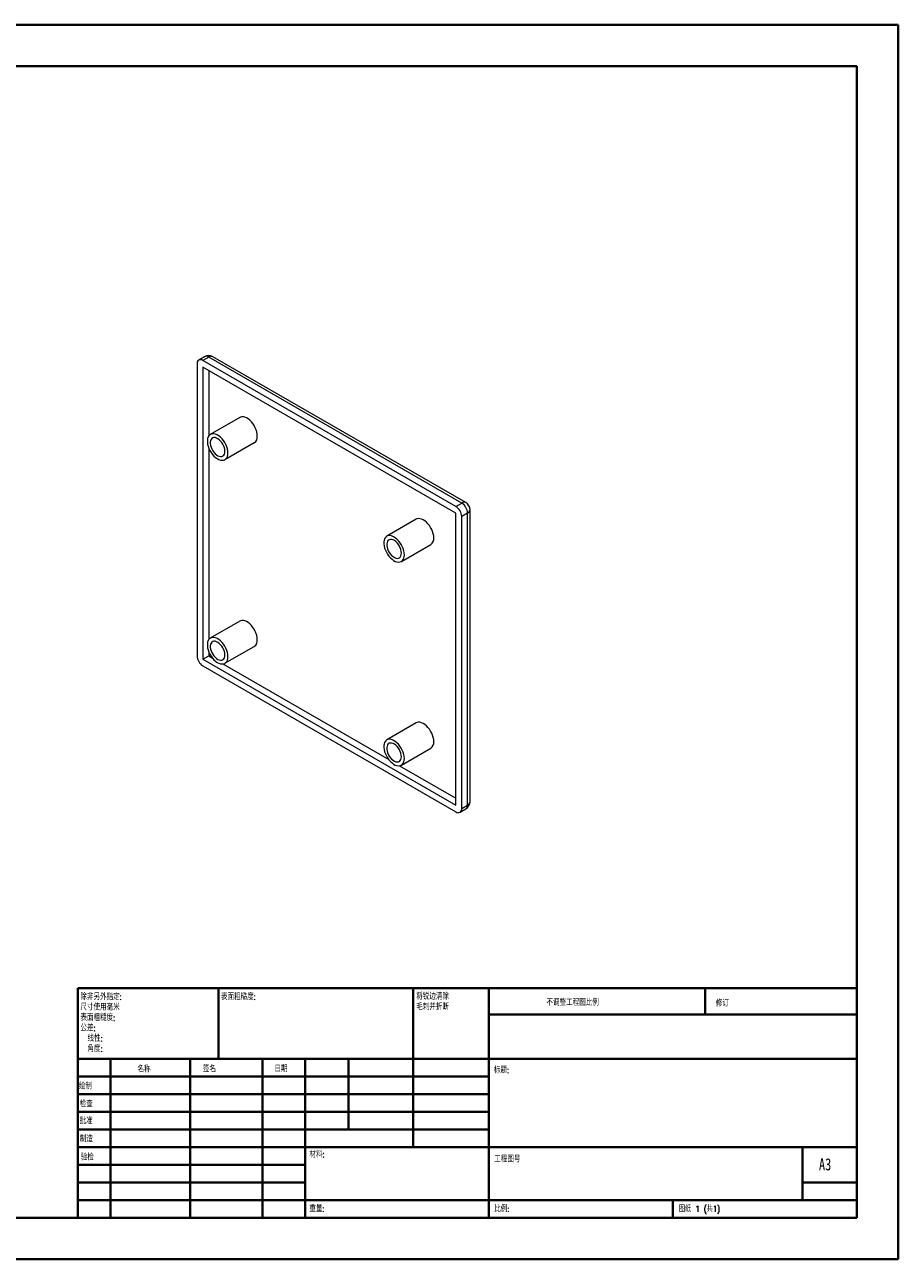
# Model space of a CAD drawing. Header units: millimetres. Extents: x 0 to 420, y 0 to 297.
# Tile 2 of 2: x 210 to 420, y 0 to 297. Entities that reach past the tile are written whole.
import ezdxf

# ---------------------------------------------------------------- set-up
doc = ezdxf.new("R2010")
doc.units = ezdxf.units.MM
doc.styles.add('SLDTEXTSTYLE0', font='TXT', dxfattribs={"width": 0.75, "bigfont": 'bigfont'})
doc.styles.add('SLDTEXTSTYLE1', font='TXT', dxfattribs={"width": 0.75})
doc.styles.add('SLDTEXTSTYLE2', font='TXT', dxfattribs={"width": 0.694444, "bigfont": 'bigfont'})

# ---------------------------------------------------------------- blocks, each defined once
blk = doc.blocks.new('SW_NOTE_0')
at = {"color": 0, "linetype": 'Continuous', "lineweight": 0, "char_height": 1.5, "attachment_point": 1, "style": 'SLDTEXTSTYLE0'}
for s, insert in [('\\M+18FAB锐边\\M+190B4\\M+18F9C', (0, 1.93)), ('\\M+196D1\\M+18E68\\M+19BF3\\M+190DC\\M+19266', (0, -0.57))]:
    blk.add_mtext(s, dxfattribs=dict(at, insert=insert))
blk = doc.blocks.new('SW_NOTE_1')
at = {"color": 0, "linetype": 'Continuous', "lineweight": 0, "char_height": 1.5, "attachment_point": 1, "style": 'SLDTEXTSTYLE0'}
for s, insert in [('\\M+18F9C\\M+194F1另\\M+18A4F\\M+18E77\\M+192E8:', (0, 1.93)), ('\\M+18EDA\\M+190A1\\M+18E67\\M+19770\\M+19F7C\\M+195C4', (0, -0.57)), ('\\M+1955C\\M+196CA\\M+19165糙\\M+19378:', (0, -3.07)), ('\\M+18CF6\\M+18DB7:', (0, -5.57)), ('线\\M+190AB:', (1.69, -8.07)), ('\\M+18A70\\M+19378:', (1.69, -10.57))]:
    blk.add_mtext(s, dxfattribs=dict(at, insert=insert))

msp = doc.modelspace()

# ---------------------------------------------------------------- linework, layer by layer
at = {"color": 7, "linetype": 'Continuous', "lineweight": 40}
for p, q in [((0.08, 297.21), (420.08, 297.21)), ((420.08, 0.21), (420.08, 297.21)), ((25.08, 287.21), (410.08, 287.21)), ((410.08, 287.21), (410.08, 10.21)), ((222.88, 65.46), (410.08, 65.46)), ((222.88, 65.46), (222.88, 10.21)), ((256.68, 48.46), (256.68, 65.46)), ((303.48, 65.46), (303.48, 27.21)), ((321.68, 65.46), (321.68, 10.21)), ((373.68, 59.09), (373.68, 65.46)), ((410.08, 59.09), (321.68, 59.09)), ((410.08, 48.46), (222.88, 48.46)), ((230.68, 48.46), (230.68, 10.21)), ((249.87, 48.46), (249.87, 10.21)), ((267.28, 48.46), (267.28, 10.21)), ((277.48, 10.21), (277.48, 48.46)), ((287.88, 31.46), (287.88, 48.46)), ((321.68, 44.21), (222.88, 44.21)), ((321.68, 39.96), (222.88, 39.96)), ((321.68, 35.71), (222.88, 35.71)), ((321.68, 31.46), (222.88, 31.46)), ((277.48, 27.21), (222.88, 27.21)), ((277.48, 27.21), (410.08, 27.21)), ((397.08, 14.46), (397.08, 27.21)), ((277.48, 22.96), (222.88, 22.96)), ((277.48, 18.71), (222.88, 18.71)), ((410.08, 18.71), (397.08, 18.71)), ((222.88, 14.46), (410.08, 14.46)), ((365.88, 10.21), (365.88, 14.46)), ((25.08, 10.21), (410.08, 10.21)), ((0.08, 0.21), (420.08, 0.21))]:
    msp.add_line(p, q, dxfattribs=at)
at = {"color": 7, "linetype": 'Continuous', "lineweight": 15}
for p, q in [((253.32, 217.35), (251.91, 216.53)), ((254.32, 217.25), (252.91, 216.44)), ((315.14, 182.15), (254.32, 217.25)), ((316.14, 182.24), (255.32, 217.35)), ((251.5, 215.62), (251.5, 145.4)), ((313.72, 181.33), (252.91, 216.44)), ((313.72, 179.7), (252.91, 214.8)), ((252.91, 214.8), (252.91, 144.58)), ((254.32, 213.99), (254.32, 198.31)), ((261.77, 202.73), (254.7, 198.65)), ((258.2, 192.58), (265.27, 196.67)), ((254.32, 195.37), (254.32, 149.32)), ((313.72, 181.33), (315.14, 182.15)), ((304.19, 178.24), (297.12, 174.15)), ((313.72, 109.47), (313.72, 179.7)), ((316.55, 179.7), (315.14, 178.88)), ((315.14, 108.66), (315.14, 178.88)), ((316.55, 109.47), (316.55, 179.7)), ((317.14, 110.29), (317.14, 180.51)), ((300.62, 168.09), (307.69, 172.17)), ((261.77, 153.74), (254.7, 149.65)), ((254.32, 146.37), (254.32, 145.4)), ((258.2, 143.59), (265.27, 147.67)), ((252.91, 144.58), (254.32, 145.4)), ((252.91, 144.58), (313.72, 109.47)), ((252.91, 142.95), (313.72, 107.84)), ((254.32, 145.4), (255.17, 144.91)), ((257.72, 143.44), (297.6, 120.41)), ((304.19, 129.24), (297.12, 125.16)), ((300.62, 119.1), (307.69, 123.18)), ((300.14, 118.94), (313.72, 111.11)), ((314.72, 107.74), (316.14, 108.56)), ((315.14, 108.66), (316.55, 109.47))]:
    msp.add_line(p, q, dxfattribs=at)
at = {"color": 7, "linetype": 'Continuous', "lineweight": 15, "flags": 128}
for points in [[(265.99, 198.27), (265.96, 198.74), (265.86, 199.25), (265.71, 199.76), (265.49, 200.27), (265.23, 200.77), (264.92, 201.24), (264.58, 201.67), (264.2, 202.04), (263.81, 202.36), (263.42, 202.61), (263.02, 202.78), (262.64, 202.88), (262.28, 202.89), (261.95, 202.81), (261.77, 202.73)], [(258.92, 194.19), (258.89, 194.66), (258.79, 195.16), (258.64, 195.68), (258.42, 196.19), (258.16, 196.69), (257.85, 197.16), (257.51, 197.58), (257.13, 197.96), (256.74, 198.28), (256.35, 198.53), (255.95, 198.7), (255.57, 198.79), (255.21, 198.8), (254.88, 198.73), (254.59, 198.58), (254.35, 198.35), (254.17, 198.05), (254.04, 197.69), (253.98, 197.27), (253.98, 196.81), (254.04, 196.32), (254.17, 195.81), (254.35, 195.29), (254.59, 194.79), (254.88, 194.3), (255.21, 193.85), (255.57, 193.45), (255.95, 193.1), (256.35, 192.82), (256.74, 192.61), (257.13, 192.47), (257.51, 192.42), (257.85, 192.45), (258.16, 192.56), (258.42, 192.76), (258.64, 193.02), (258.79, 193.35), (258.89, 193.75), (258.92, 194.19)], [(258.21, 194.59), (258.18, 195), (258.09, 195.43), (257.93, 195.86), (257.72, 196.28), (257.47, 196.69), (257.18, 197.05), (256.86, 197.36), (256.53, 197.61), (256.19, 197.78), (255.87, 197.88), (255.56, 197.89), (255.29, 197.83), (255.06, 197.68), (254.87, 197.46), (254.75, 197.17), (254.69, 196.82), (254.69, 196.44), (254.75, 196.02), (254.87, 195.59), (255.06, 195.15), (255.29, 194.74), (255.56, 194.36), (255.87, 194.02), (256.19, 193.74), (256.53, 193.53), (256.86, 193.39), (257.18, 193.33), (257.47, 193.36), (257.72, 193.47), (257.93, 193.65), (258.09, 193.91), (258.18, 194.23), (258.21, 194.59)], [(308.42, 173.78), (308.39, 174.25), (308.29, 174.75), (308.13, 175.27), (307.92, 175.78), (307.66, 176.28), (307.35, 176.74), (307, 177.17), (306.63, 177.55), (306.24, 177.87), (305.84, 178.12), (305.45, 178.29), (305.07, 178.38), (304.71, 178.39), (304.38, 178.32), (304.19, 178.24)], [(301.35, 169.69), (301.31, 170.17), (301.22, 170.67), (301.06, 171.19), (300.85, 171.7), (300.59, 172.19), (300.28, 172.66), (299.93, 173.09), (299.56, 173.47), (299.17, 173.79), (298.77, 174.04), (298.38, 174.21), (297.99, 174.3), (297.63, 174.31), (297.31, 174.24), (297.02, 174.09), (296.78, 173.86), (296.59, 173.56), (296.47, 173.19), (296.4, 172.78), (296.4, 172.32), (296.47, 171.83), (296.59, 171.32), (296.78, 170.8), (297.02, 170.3), (297.31, 169.81), (297.63, 169.36), (297.99, 168.96), (298.38, 168.61), (298.77, 168.32), (299.17, 168.11), (299.56, 167.98), (299.93, 167.93), (300.28, 167.96), (300.59, 168.07), (300.85, 168.26), (301.06, 168.53), (301.22, 168.86), (301.31, 169.25), (301.35, 169.69)], [(300.64, 170.1), (300.61, 170.51), (300.51, 170.93), (300.36, 171.37), (300.15, 171.79), (299.9, 172.19), (299.61, 172.56), (299.29, 172.87), (298.96, 173.11), (298.62, 173.29), (298.29, 173.39), (297.99, 173.4), (297.71, 173.33), (297.48, 173.19), (297.3, 172.96), (297.18, 172.68), (297.11, 172.33), (297.11, 171.94), (297.18, 171.53), (297.3, 171.09), (297.48, 170.66), (297.71, 170.25), (297.99, 169.86), (298.29, 169.53), (298.62, 169.25), (298.96, 169.03), (299.29, 168.9), (299.61, 168.84), (299.9, 168.87), (300.15, 168.98), (300.36, 169.16), (300.51, 169.42), (300.61, 169.73), (300.64, 170.1)], [(265.99, 149.28), (265.96, 149.75), (265.86, 150.25), (265.71, 150.77), (265.49, 151.28), (265.23, 151.78), (264.92, 152.24), (264.58, 152.67), (264.2, 153.05), (263.81, 153.37), (263.42, 153.62), (263.02, 153.79), (262.64, 153.88), (262.28, 153.89), (261.95, 153.82), (261.77, 153.74)], [(258.92, 145.19), (258.89, 145.67), (258.79, 146.17), (258.64, 146.69), (258.42, 147.2), (258.16, 147.69), (257.85, 148.16), (257.51, 148.59), (257.13, 148.97), (256.74, 149.29), (256.35, 149.54), (255.95, 149.71), (255.57, 149.8), (255.21, 149.81), (254.88, 149.74), (254.59, 149.59), (254.35, 149.36), (254.17, 149.06), (254.04, 148.69), (253.98, 148.28), (253.98, 147.82), (254.04, 147.33), (254.17, 146.82), (254.35, 146.3), (254.59, 145.8), (254.88, 145.31), (255.21, 144.86), (255.57, 144.46), (255.95, 144.11), (256.35, 143.82), (256.74, 143.61), (257.13, 143.48), (257.51, 143.43), (257.85, 143.46), (258.16, 143.57), (258.42, 143.76), (258.64, 144.03), (258.79, 144.36), (258.89, 144.75), (258.92, 145.19)], [(258.21, 145.6), (258.18, 146.01), (258.09, 146.43), (257.93, 146.87), (257.72, 147.29), (257.47, 147.69), (257.18, 148.06), (256.86, 148.37), (256.53, 148.61), (256.19, 148.79), (255.87, 148.89), (255.56, 148.9), (255.29, 148.83), (255.06, 148.69), (254.87, 148.46), (254.75, 148.18), (254.69, 147.83), (254.69, 147.44), (254.75, 147.03), (254.87, 146.59), (255.06, 146.16), (255.29, 145.75), (255.56, 145.36), (255.87, 145.03), (256.19, 144.75), (256.53, 144.53), (256.86, 144.4), (257.18, 144.34), (257.47, 144.37), (257.72, 144.47), (257.93, 144.66), (258.09, 144.92), (258.18, 145.23), (258.21, 145.6)], [(308.42, 124.78), (308.39, 125.26), (308.29, 125.76), (308.13, 126.28), (307.92, 126.79), (307.66, 127.28), (307.35, 127.75), (307, 128.18), (306.63, 128.56), (306.24, 128.88), (305.84, 129.13), (305.45, 129.3), (305.07, 129.39), (304.71, 129.4), (304.38, 129.33), (304.19, 129.24)], [(301.35, 120.7), (301.31, 121.18), (301.22, 121.68), (301.06, 122.19), (300.85, 122.7), (300.59, 123.2), (300.28, 123.67), (299.93, 124.1), (299.56, 124.48), (299.17, 124.79), (298.77, 125.04), (298.38, 125.22), (297.99, 125.31), (297.63, 125.32), (297.31, 125.25), (297.02, 125.09), (296.78, 124.86), (296.59, 124.56), (296.47, 124.2), (296.4, 123.78), (296.4, 123.32), (296.47, 122.83), (296.59, 122.32), (296.78, 121.81), (297.02, 121.3), (297.31, 120.82), (297.63, 120.37), (297.99, 119.96), (298.38, 119.62), (298.77, 119.33), (299.17, 119.12), (299.56, 118.99), (299.93, 118.94), (300.28, 118.97), (300.59, 119.08), (300.85, 119.27), (301.06, 119.54), (301.22, 119.87), (301.31, 120.26), (301.35, 120.7)], [(300.64, 121.11), (300.61, 121.51), (300.51, 121.94), (300.36, 122.38), (300.15, 122.8), (299.9, 123.2), (299.61, 123.56), (299.29, 123.87), (298.96, 124.12), (298.62, 124.3), (298.29, 124.39), (297.99, 124.41), (297.71, 124.34), (297.48, 124.19), (297.3, 123.97), (297.18, 123.68), (297.11, 123.34), (297.11, 122.95), (297.18, 122.53), (297.3, 122.1), (297.48, 121.67), (297.71, 121.26), (297.99, 120.87), (298.29, 120.53), (298.62, 120.25), (298.96, 120.04), (299.29, 119.91), (299.61, 119.85), (299.9, 119.88), (300.15, 119.98), (300.36, 120.17), (300.51, 120.42), (300.61, 120.74), (300.64, 121.11)]]:
    msp.add_lwpolyline(points, dxfattribs=at)
at = {"color": 7, "linetype": 'Continuous', "lineweight": 15}
for centre, radius, start, end in [((254.32, 215.62), 2, 60.0027, 119.9973), ((252.36, 215.76), 0.873, 50.7967, 189.214), ((264.22, 198.1), 1.78, 306.0588, 5.2534), ((312.06, 178.74), 3.07, 2.6055, 57.3945), ((313.48, 179.56), 3.07, 2.6055, 57.3945), ((315.14, 180.51), 2, 0, 60.0027), ((306.64, 173.61), 1.78, 306.0588, 5.2534), ((264.22, 149.11), 1.78, 306.0588, 5.2534), ((254.57, 145.54), 3.07, 182.6055, 237.3945), ((306.64, 124.62), 1.78, 306.0588, 5.2534), ((315.14, 110.29), 2, 299.9973, 0), ((314.27, 108.52), 0.873, 230.7967, 9.214)]:
    msp.add_arc(centre, radius, start, end, dxfattribs=at)
at = {"color": 8, "linetype": 'Continuous', "lineweight": 15}
for centre, radius, start, end in [((253.74, 216.43), 1.01, 54.3824, 114.3071), ((254.91, 216.43), 1.01, 65.6929, 125.6176), ((315.72, 181.33), 1.01, 65.6929, 125.6176), ((316.13, 180.61), 1.01, 294.3747, 354.3052), ((316.13, 110.39), 1.01, 294.3747, 354.3052), ((315.6, 109.35), 0.959, 304.0564, 7.2558)]:
    msp.add_arc(centre, radius, start, end, dxfattribs=at)

# ---------------------------------------------------------------- block references
at = {"color": 7, "linetype": 'Continuous', "lineweight": 0}
for name, p in [('SW_NOTE_1', (223.47, 62.2)), ('SW_NOTE_0', (304.19, 62.28))]:
    msp.add_blockref(name, p, dxfattribs=at)

# ---------------------------------------------------------------- texts
at = {"color": 7, "linetype": 'Continuous', "lineweight": 0, "attachment_point": 1}
for s, insert, char_height, style in [('\\M+1955C\\M+196CA\\M+19165糙\\M+19378:', (257.25, 64.13), 1.5, 'SLDTEXTSTYLE0'), ('\\M+19573调\\M+190AE\\M+18D48\\M+192F6图\\M+194E4\\M+197E1', (335.49, 62.75), 1.5, 'SLDTEXTSTYLE0'), ('\\M+18F43订', (376.21, 62.55), 1.5, 'SLDTEXTSTYLE0'), ('\\M+196BC\\M+18FCC', (237.2, 46.72), 1.5, 'SLDTEXTSTYLE0'), ('签\\M+196BC', (252.91, 46.78), 1.5, 'SLDTEXTSTYLE0'), ('\\M+193FA\\M+18AFA', (270.09, 46.79), 1.5, 'SLDTEXTSTYLE0'), ('标题:', (322.84, 46.49), 1.5, 'SLDTEXTSTYLE0'), ('绘\\M+190A7', (223.09, 42.64), 1.5, 'SLDTEXTSTYLE0'), ('检查', (223.29, 38.37), 1.5, 'SLDTEXTSTYLE0'), ('\\M+194E1\\M+18F79', (223.28, 34.28), 1.5, 'SLDTEXTSTYLE0'), ('\\M+190A7\\M+191A2', (223.33, 29.95), 1.5, 'SLDTEXTSTYLE0'), ('验检', (223.55, 25.56), 1.5, 'SLDTEXTSTYLE0'), ('\\M+18DDE\\M+197BF:', (278.52, 26.2), 1.5, 'SLDTEXTSTYLE0'), ('\\M+18D48\\M+192F6图\\M+18D86', (322.95, 25.08), 1.5, 'SLDTEXTSTYLE0'), ('A3', (401, 24.52), 2.91, 'SLDTEXTSTYLE1'), ('\\M+18F64\\M+197CA:', (278.5, 13.16), 1.4986, 'SLDTEXTSTYLE0'), ('\\M+194E4\\M+197E1:', (322.95, 13.11), 1.5, 'SLDTEXTSTYLE0'), ('图纸 1 (\\M+18BA41)', (367.36, 13.11), 1.5, 'SLDTEXTSTYLE2')]:
    msp.add_mtext(s, dxfattribs=dict(at, insert=insert, char_height=char_height, style=style))

doc.saveas('drawing.dxf')
